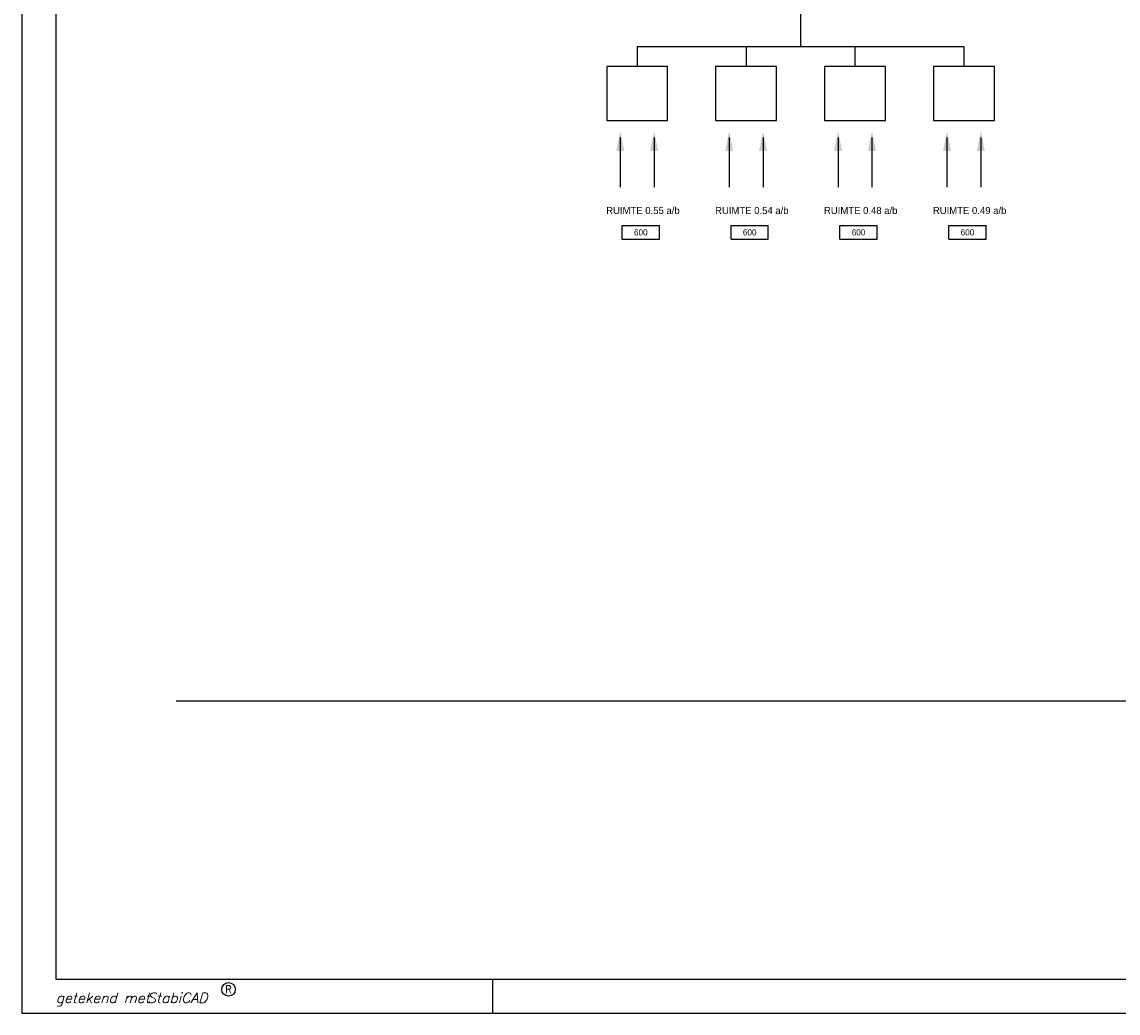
# Model space of a CAD drawing. Extents: x 0 to 1189, y 0 to 841.
# Tile 1 of 27: x 0 to 324, y 0 to 293. Entities that reach past the tile are written whole.
import ezdxf
from ezdxf.enums import TextEntityAlignment as Align

# ---------------------------------------------------------------- set-up
doc = ezdxf.new("R2010")
doc.units = 0
doc.layers.get('0').update_dxf_attribs({"linetype": 'CONTINUOUS'})
for name, color, linetype in [('00KAD070', 5, 'CONTINUOUS'), ('BL$8----_TEKST', 7, 'CONTINUOUS'), ('WL561---', 4, 'CONTINUOUS'), ('WL570---_TOEVOER', 3, 'CONTINUOUS')]:
    doc.layers.add(name, color=color, linetype=linetype)
doc.styles.add('BURO-018', font='BUROFONT.shx', dxfattribs={"height": 1.8})
doc.styles.add('BURO-025', font='BUROFONT.shx', dxfattribs={"height": 2.5})
doc.styles.add('ROMANS', font='romans', dxfattribs={"oblique": 15})
doc.styles.add('SCRIPTS', font='scripts')

# ---------------------------------------------------------------- blocks, each defined once
blk = doc.blocks.new('AL-RNR')
at = {"color": 0, "linetype": 'CONTINUOUS'}
for p, q in [((-5.5, 2), (5.5, 2)), ((-5.5, -2), (-5.5, 2)), ((5.5, -2), (5.5, 2)), ((-5.5, -2), (5.5, -2))]:
    blk.add_line(p, q, dxfattribs=at)

msp = doc.modelspace()

# ---------------------------------------------------------------- hatches: boundary and pattern name
at = {"layer": 'WL570---_TOEVOER', "linetype": 'CONTINUOUS'}
for points in [[(175.46, 254.6), (176.64, 260.49), (177.82, 254.6), (176.64, 254.6)], [(185.46, 254.6), (186.64, 260.49), (187.82, 254.6), (186.64, 254.6)], [(207.61, 254.6), (208.79, 260.49), (209.97, 254.6), (208.79, 254.6)], [(217.61, 254.6), (218.79, 260.49), (219.97, 254.6), (218.79, 254.6)], [(239.76, 254.6), (240.94, 260.49), (242.11, 254.6), (240.94, 254.6)], [(249.76, 254.6), (250.94, 260.49), (252.11, 254.6), (250.94, 254.6)], [(271.91, 254.6), (273.09, 260.49), (274.26, 254.6), (273.09, 254.6)], [(281.91, 254.6), (283.09, 260.49), (284.26, 254.6), (283.09, 254.6)]]:
    msp.add_hatch(color=6, dxfattribs=at).paths.add_polyline_path(points)

# ---------------------------------------------------------------- linework, layer by layer
at = {"layer": '00KAD070', "linetype": 'CONTINUOUS'}
for p, q in [((10, 831), (10, 10)), ((10, 10), (1179, 10))]:
    msp.add_line(p, q, dxfattribs=at)
at = {"layer": 'BL$8----_TEKST', "color": 7}
for points in [[(190.63, 279.49), (172.63, 279.49), (172.63, 263.53), (190.63, 263.53)], [(222.78, 279.49), (204.78, 279.49), (204.78, 263.53), (222.78, 263.53)], [(254.93, 279.49), (236.93, 279.49), (236.93, 263.53), (254.93, 263.53)], [(287.08, 279.49), (269.08, 279.49), (269.08, 263.53), (287.08, 263.53)]]:
    msp.add_lwpolyline(points, close=True, dxfattribs=at)
at = {"layer": 'WL561---', "color": 6}
for p, q in [((229.85, 311.11), (229.85, 285.41)), ((181.63, 285.41), (278.08, 285.41)), ((181.63, 285.41), (181.63, 279.49)), ((213.78, 285.41), (213.78, 279.49)), ((245.93, 285.41), (245.93, 279.49)), ((278.08, 285.41), (278.08, 279.49))]:
    msp.add_line(p, q, dxfattribs=at)
at = {"layer": 'WL561---', "color": 8, "linetype": 'CONTINUOUS'}
msp.add_line((45.54, 92.22), (987.27, 92.22), dxfattribs=at)
at = {"layer": 'WL570---_TOEVOER'}
for p, q in [((0, 841), (0, 0)), ((139, 0), (139, 10)), ((0, 0), (1189, 0))]:
    msp.add_line(p, q, dxfattribs=at)
at = {"layer": 'WL570---_TOEVOER', "color": 6, "linetype": 'CONTINUOUS'}
for p, q in [((176.63, 258.53), (176.63, 243.91)), ((186.63, 258.53), (186.63, 243.91)), ((208.78, 258.53), (208.78, 243.91)), ((218.78, 258.53), (218.78, 243.91)), ((240.93, 258.53), (240.93, 243.91)), ((250.93, 258.53), (250.93, 243.91)), ((273.08, 258.53), (273.08, 243.91)), ((283.08, 258.53), (283.08, 243.91))]:
    msp.add_line(p, q, dxfattribs=at)
at = {"layer": 'WL570---_TOEVOER'}
msp.add_circle((61, 7), 2, dxfattribs=at)

# ---------------------------------------------------------------- block references
at = {"layer": 'BL$8----_TEKST', "color": 7}
ref = msp.add_blockref('AL-RNR', (182.7, 230.55), dxfattribs=at)
ref.add_attrib('AL_RNR', '600', dxfattribs={"layer": '0', "color": 0, "linetype": 'CONTINUOUS', "height": 1.8, "style": 'BURO-018'}).set_placement((182.7, 230.55), align=Align.MIDDLE)
ref = msp.add_blockref('AL-RNR', (214.85, 230.55), dxfattribs=at)
ref.add_attrib('AL_RNR', '600', dxfattribs={"layer": '0', "color": 0, "linetype": 'CONTINUOUS', "height": 1.8, "style": 'BURO-018'}).set_placement((214.85, 230.55), align=Align.MIDDLE)
ref = msp.add_blockref('AL-RNR', (247, 230.55), dxfattribs=at)
ref.add_attrib('AL_RNR', '600', dxfattribs={"layer": '0', "color": 0, "linetype": 'CONTINUOUS', "height": 1.8, "style": 'BURO-018'}).set_placement((247, 230.55), align=Align.MIDDLE)
ref = msp.add_blockref('AL-RNR', (279.14, 230.55), dxfattribs=at)
ref.add_attrib('AL_RNR', '600', dxfattribs={"layer": '0', "color": 0, "linetype": 'CONTINUOUS', "height": 1.8, "style": 'BURO-018'}).set_placement((279.14, 230.55), align=Align.MIDDLE)

# ---------------------------------------------------------------- texts
at = {"layer": 'BL$8----_TEKST', "color": 7, "style": 'BURO-025'}
for s, p in [('RUIMTE 0.55 a/b', (172.48, 235.95)), ('RUIMTE 0.54 a/b', (204.63, 235.95)), ('RUIMTE 0.48 a/b', (236.78, 235.95)), ('RUIMTE 0.49 a/b', (268.93, 235.95))]:
    msp.add_text(s, height=2.1, dxfattribs=at).set_placement(p)
at = {"layer": 'WL570---_TOEVOER', "style": 'ROMANS'}
msp.add_text('R', height=2.2, dxfattribs=at).set_placement((61, 7), align=Align.MIDDLE)
at = {"layer": 'WL570---_TOEVOER', "style": 'SCRIPTS'}
msp.add_text('getekend met', height=3, dxfattribs=at).set_placement((10, 3))
at = {"layer": 'WL570---_TOEVOER', "style": 'ROMANS', "oblique": 15}
msp.add_text('StabiCAD', height=3, dxfattribs=at).set_placement((37, 3))

doc.saveas('drawing.dxf')
